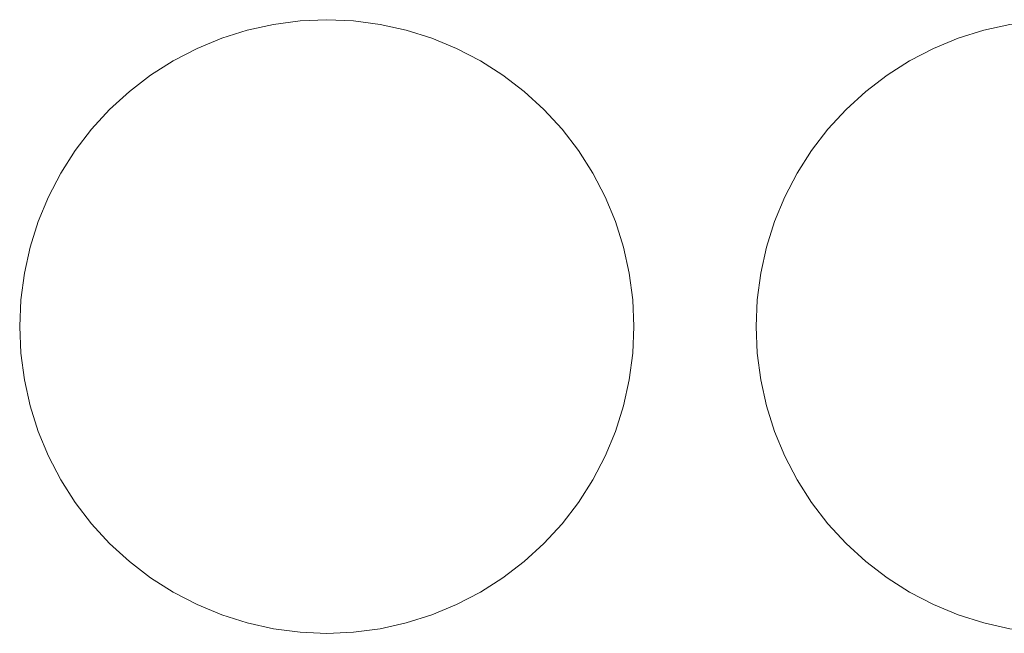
# Model space of a CAD drawing. Header units: millimetres. Extents: x -865 to 866, y -41 to 38.
# Tile 190 of 192: x 802 to 832, y 20 to 38. Entities that reach past the tile are written whole.
import ezdxf

# ---------------------------------------------------------------- set-up
doc = ezdxf.new("R2010")
doc.units = ezdxf.units.MM
doc.header["$LTSCALE"] = 5.08
doc.layers.add('Lighting-LED', color=7, linetype='Continuous', lineweight=5, true_color=0x000000)

# ---------------------------------------------------------------- blocks, each defined once
blk = doc.blocks.new('Group-2-1')
at = {"layer": 'Lighting-LED', "color": 18, "linetype": 'Continuous', "lineweight": 5}
for points, invisible_edges in [([(-24785.895, 11252.431, -183.913), (-24785.103, 11252.607, -183.913), (-24784.299, 11252.713, -183.913), (-24783.488, 11243.448, -183.913)], 12), ([(-24784.299, 11252.713, -180.738), (-24785.103, 11252.607, -180.738), (-24785.895, 11252.431, -180.738), (-24783.488, 11243.448, -180.738)], 12), ([(-24785.103, 11252.607, -180.738), (-24785.103, 11252.607, -183.913), (-24785.895, 11252.431, -183.913), (-24785.895, 11252.431, -180.738)], 5), ([(-24784.299, 11252.713, -180.738), (-24784.299, 11252.713, -183.913), (-24785.103, 11252.607, -183.913), (-24785.103, 11252.607, -180.738)], 5), ([(-24784.299, 11252.713, -183.913), (-24783.488, 11252.748, -183.913), (-24782.678, 11252.713, -183.913), (-24783.488, 11243.448, -183.913)], 12), ([(-24783.488, 11252.748, -180.738), (-24783.488, 11252.748, -183.913), (-24784.299, 11252.713, -183.913), (-24784.299, 11252.713, -180.738)], 5), ([(-24782.678, 11252.713, -180.738), (-24783.488, 11252.748, -180.738), (-24784.299, 11252.713, -180.738), (-24783.488, 11243.448, -180.738)], 12), ([(-24782.678, 11252.713, -180.738), (-24782.678, 11252.713, -183.913), (-24783.488, 11252.748, -183.913), (-24783.488, 11252.748, -180.738)], 5), ([(-24782.678, 11252.713, -183.913), (-24781.873, 11252.607, -183.913), (-24781.081, 11252.431, -183.913), (-24783.488, 11243.448, -183.913)], 12), ([(-24781.081, 11252.431, -180.738), (-24781.873, 11252.607, -180.738), (-24782.678, 11252.713, -180.738), (-24783.488, 11243.448, -180.738)], 12), ([(-24781.873, 11252.607, -180.738), (-24781.873, 11252.607, -183.913), (-24782.678, 11252.713, -183.913), (-24782.678, 11252.713, -180.738)], 5), ([(-24781.081, 11252.431, -180.738), (-24781.081, 11252.431, -183.913), (-24781.873, 11252.607, -183.913), (-24781.873, 11252.607, -180.738)], 5), ([(-24763.595, 11252.431, -183.913), (-24762.803, 11252.607, -183.913), (-24761.999, 11252.713, -183.913), (-24761.188, 11243.448, -183.913)], 12), ([(-24761.999, 11252.713, -180.738), (-24762.803, 11252.607, -180.738), (-24763.595, 11252.431, -180.738), (-24761.188, 11243.448, -180.738)], 12), ([(-24762.803, 11252.607, -180.738), (-24762.803, 11252.607, -183.913), (-24763.595, 11252.431, -183.913), (-24763.595, 11252.431, -180.738)], 5), ([(-24787.418, 11251.877, -183.913), (-24786.669, 11252.188, -183.913), (-24785.895, 11252.431, -183.913), (-24783.488, 11243.448, -183.913)], 12), ([(-24785.895, 11252.431, -180.738), (-24786.669, 11252.188, -180.738), (-24787.418, 11251.877, -180.738), (-24783.488, 11243.448, -180.738)], 12), ([(-24785.895, 11252.431, -180.738), (-24785.895, 11252.431, -183.913), (-24786.669, 11252.188, -183.913), (-24786.669, 11252.188, -180.738)], 5), ([(-24781.081, 11252.431, -183.913), (-24780.307, 11252.188, -183.913), (-24779.558, 11251.877, -183.913), (-24783.488, 11243.448, -183.913)], 12), ([(-24779.558, 11251.877, -180.738), (-24780.307, 11252.188, -180.738), (-24781.081, 11252.431, -180.738), (-24783.488, 11243.448, -180.738)], 12), ([(-24780.307, 11252.188, -180.738), (-24780.307, 11252.188, -183.913), (-24781.081, 11252.431, -183.913), (-24781.081, 11252.431, -180.738)], 5), ([(-24765.118, 11251.877, -183.913), (-24764.369, 11252.188, -183.913), (-24763.595, 11252.431, -183.913), (-24761.188, 11243.448, -183.913)], 12), ([(-24763.595, 11252.431, -180.738), (-24764.369, 11252.188, -180.738), (-24765.118, 11251.877, -180.738), (-24761.188, 11243.448, -180.738)], 12), ([(-24763.595, 11252.431, -180.738), (-24763.595, 11252.431, -183.913), (-24764.369, 11252.188, -183.913), (-24764.369, 11252.188, -180.738)], 5), ([(-24786.669, 11252.188, -180.738), (-24786.669, 11252.188, -183.913), (-24787.418, 11251.877, -183.913), (-24787.418, 11251.877, -180.738)], 5), ([(-24779.558, 11251.877, -180.738), (-24779.558, 11251.877, -183.913), (-24780.307, 11252.188, -183.913), (-24780.307, 11252.188, -180.738)], 5), ([(-24764.369, 11252.188, -180.738), (-24764.369, 11252.188, -183.913), (-24765.118, 11251.877, -183.913), (-24765.118, 11251.877, -180.738)], 5), ([(-24788.822, 11251.066, -183.913), (-24788.138, 11251.502, -183.913), (-24787.418, 11251.877, -183.913), (-24783.488, 11243.448, -183.913)], 12), ([(-24787.418, 11251.877, -180.738), (-24788.138, 11251.502, -180.738), (-24788.822, 11251.066, -180.738), (-24783.488, 11243.448, -180.738)], 12), ([(-24787.418, 11251.877, -180.738), (-24787.418, 11251.877, -183.913), (-24788.138, 11251.502, -183.913), (-24788.138, 11251.502, -180.738)], 5), ([(-24779.558, 11251.877, -183.913), (-24778.838, 11251.502, -183.913), (-24778.154, 11251.066, -183.913), (-24783.488, 11243.448, -183.913)], 12), ([(-24778.154, 11251.066, -180.738), (-24778.838, 11251.502, -180.738), (-24779.558, 11251.877, -180.738), (-24783.488, 11243.448, -180.738)], 12), ([(-24778.838, 11251.502, -180.738), (-24778.838, 11251.502, -183.913), (-24779.558, 11251.877, -183.913), (-24779.558, 11251.877, -180.738)], 5), ([(-24766.522, 11251.066, -183.913), (-24765.838, 11251.502, -183.913), (-24765.118, 11251.877, -183.913), (-24761.188, 11243.448, -183.913)], 12), ([(-24765.118, 11251.877, -180.738), (-24765.838, 11251.502, -180.738), (-24766.522, 11251.066, -180.738), (-24761.188, 11243.448, -180.738)], 12), ([(-24765.118, 11251.877, -180.738), (-24765.118, 11251.877, -183.913), (-24765.838, 11251.502, -183.913), (-24765.838, 11251.502, -180.738)], 5), ([(-24788.138, 11251.502, -180.738), (-24788.138, 11251.502, -183.913), (-24788.822, 11251.066, -183.913), (-24788.822, 11251.066, -180.738)], 5), ([(-24778.154, 11251.066, -180.738), (-24778.154, 11251.066, -183.913), (-24778.838, 11251.502, -183.913), (-24778.838, 11251.502, -180.738)], 5), ([(-24765.838, 11251.502, -180.738), (-24765.838, 11251.502, -183.913), (-24766.522, 11251.066, -183.913), (-24766.522, 11251.066, -180.738)], 5), ([(-24790.064, 11250.024, -183.913), (-24789.466, 11250.573, -183.913), (-24788.822, 11251.066, -183.913), (-24783.488, 11243.448, -183.913)], 12), ([(-24788.822, 11251.066, -180.738), (-24789.466, 11250.573, -180.738), (-24790.064, 11250.024, -180.738), (-24783.488, 11243.448, -180.738)], 12), ([(-24788.822, 11251.066, -180.738), (-24788.822, 11251.066, -183.913), (-24789.466, 11250.573, -183.913), (-24789.466, 11250.573, -180.738)], 5), ([(-24778.154, 11251.066, -183.913), (-24777.51, 11250.573, -183.913), (-24776.912, 11250.024, -183.913), (-24783.488, 11243.448, -183.913)], 12), ([(-24776.912, 11250.024, -180.738), (-24777.51, 11250.573, -180.738), (-24778.154, 11251.066, -180.738), (-24783.488, 11243.448, -180.738)], 12), ([(-24777.51, 11250.573, -180.738), (-24777.51, 11250.573, -183.913), (-24778.154, 11251.066, -183.913), (-24778.154, 11251.066, -180.738)], 5), ([(-24767.764, 11250.024, -183.913), (-24767.166, 11250.573, -183.913), (-24766.522, 11251.066, -183.913), (-24761.188, 11243.448, -183.913)], 12), ([(-24766.522, 11251.066, -180.738), (-24767.166, 11250.573, -180.738), (-24767.764, 11250.024, -180.738), (-24761.188, 11243.448, -180.738)], 12), ([(-24766.522, 11251.066, -180.738), (-24766.522, 11251.066, -183.913), (-24767.166, 11250.573, -183.913), (-24767.166, 11250.573, -180.738)], 5), ([(-24789.466, 11250.573, -180.738), (-24789.466, 11250.573, -183.913), (-24790.064, 11250.024, -183.913), (-24790.064, 11250.024, -180.738)], 5), ([(-24776.912, 11250.024, -180.738), (-24776.912, 11250.024, -183.913), (-24777.51, 11250.573, -183.913), (-24777.51, 11250.573, -180.738)], 5), ([(-24767.166, 11250.573, -180.738), (-24767.166, 11250.573, -183.913), (-24767.764, 11250.024, -183.913), (-24767.764, 11250.024, -180.738)], 5), ([(-24791.106, 11248.783, -183.913), (-24790.612, 11249.426, -183.913), (-24790.064, 11250.024, -183.913), (-24783.488, 11243.448, -183.913)], 12), ([(-24790.064, 11250.024, -180.738), (-24790.612, 11249.426, -180.738), (-24791.106, 11248.783, -180.738), (-24783.488, 11243.448, -180.738)], 12), ([(-24790.064, 11250.024, -180.738), (-24790.064, 11250.024, -183.913), (-24790.612, 11249.426, -183.913), (-24790.612, 11249.426, -180.738)], 5), ([(-24776.912, 11250.024, -183.913), (-24776.364, 11249.426, -183.913), (-24775.87, 11248.783, -183.913), (-24783.488, 11243.448, -183.913)], 12), ([(-24775.87, 11248.783, -180.738), (-24776.364, 11249.426, -180.738), (-24776.912, 11250.024, -180.738), (-24783.488, 11243.448, -180.738)], 12), ([(-24776.364, 11249.426, -180.738), (-24776.364, 11249.426, -183.913), (-24776.912, 11250.024, -183.913), (-24776.912, 11250.024, -180.738)], 5), ([(-24768.806, 11248.783, -183.913), (-24768.312, 11249.426, -183.913), (-24767.764, 11250.024, -183.913), (-24761.188, 11243.448, -183.913)], 12), ([(-24767.764, 11250.024, -180.738), (-24768.312, 11249.426, -180.738), (-24768.806, 11248.783, -180.738), (-24761.188, 11243.448, -180.738)], 12), ([(-24767.764, 11250.024, -180.738), (-24767.764, 11250.024, -183.913), (-24768.312, 11249.426, -183.913), (-24768.312, 11249.426, -180.738)], 5), ([(-24790.612, 11249.426, -180.738), (-24790.612, 11249.426, -183.913), (-24791.106, 11248.783, -183.913), (-24791.106, 11248.783, -180.738)], 5), ([(-24775.87, 11248.783, -180.738), (-24775.87, 11248.783, -183.913), (-24776.364, 11249.426, -183.913), (-24776.364, 11249.426, -180.738)], 5), ([(-24768.312, 11249.426, -180.738), (-24768.312, 11249.426, -183.913), (-24768.806, 11248.783, -183.913), (-24768.806, 11248.783, -180.738)], 5), ([(-24791.917, 11247.379, -183.913), (-24791.542, 11248.098, -183.913), (-24791.106, 11248.783, -183.913), (-24783.488, 11243.448, -183.913)], 12), ([(-24791.106, 11248.783, -180.738), (-24791.542, 11248.098, -180.738), (-24791.917, 11247.379, -180.738), (-24783.488, 11243.448, -180.738)], 12), ([(-24791.106, 11248.783, -180.738), (-24791.106, 11248.783, -183.913), (-24791.542, 11248.098, -183.913), (-24791.542, 11248.098, -180.738)], 5), ([(-24775.87, 11248.783, -183.913), (-24775.434, 11248.098, -183.913), (-24775.059, 11247.379, -183.913), (-24783.488, 11243.448, -183.913)], 12), ([(-24775.059, 11247.379, -180.738), (-24775.434, 11248.098, -180.738), (-24775.87, 11248.783, -180.738), (-24783.488, 11243.448, -180.738)], 12), ([(-24775.434, 11248.098, -180.738), (-24775.434, 11248.098, -183.913), (-24775.87, 11248.783, -183.913), (-24775.87, 11248.783, -180.738)], 5), ([(-24769.617, 11247.379, -183.913), (-24769.242, 11248.098, -183.913), (-24768.806, 11248.783, -183.913), (-24761.188, 11243.448, -183.913)], 12), ([(-24768.806, 11248.783, -180.738), (-24769.242, 11248.098, -180.738), (-24769.617, 11247.379, -180.738), (-24761.188, 11243.448, -180.738)], 12), ([(-24768.806, 11248.783, -180.738), (-24768.806, 11248.783, -183.913), (-24769.242, 11248.098, -183.913), (-24769.242, 11248.098, -180.738)], 5), ([(-24791.542, 11248.098, -180.738), (-24791.542, 11248.098, -183.913), (-24791.917, 11247.379, -183.913), (-24791.917, 11247.379, -180.738)], 5), ([(-24775.059, 11247.379, -180.738), (-24775.059, 11247.379, -183.913), (-24775.434, 11248.098, -183.913), (-24775.434, 11248.098, -180.738)], 5), ([(-24769.242, 11248.098, -180.738), (-24769.242, 11248.098, -183.913), (-24769.617, 11247.379, -183.913), (-24769.617, 11247.379, -180.738)], 5), ([(-24792.471, 11245.855, -183.913), (-24792.227, 11246.629, -183.913), (-24791.917, 11247.379, -183.913), (-24783.488, 11243.448, -183.913)], 12), ([(-24791.917, 11247.379, -180.738), (-24792.227, 11246.629, -180.738), (-24792.471, 11245.855, -180.738), (-24783.488, 11243.448, -180.738)], 12), ([(-24791.917, 11247.379, -180.738), (-24791.917, 11247.379, -183.913), (-24792.227, 11246.629, -183.913), (-24792.227, 11246.629, -180.738)], 5), ([(-24775.059, 11247.379, -183.913), (-24774.749, 11246.629, -183.913), (-24774.505, 11245.855, -183.913), (-24783.488, 11243.448, -183.913)], 12), ([(-24774.505, 11245.855, -180.738), (-24774.749, 11246.629, -180.738), (-24775.059, 11247.379, -180.738), (-24783.488, 11243.448, -180.738)], 12), ([(-24774.749, 11246.629, -180.738), (-24774.749, 11246.629, -183.913), (-24775.059, 11247.379, -183.913), (-24775.059, 11247.379, -180.738)], 5), ([(-24770.171, 11245.855, -183.913), (-24769.927, 11246.629, -183.913), (-24769.617, 11247.379, -183.913), (-24761.188, 11243.448, -183.913)], 12), ([(-24769.617, 11247.379, -180.738), (-24769.927, 11246.629, -180.738), (-24770.171, 11245.855, -180.738), (-24761.188, 11243.448, -180.738)], 12), ([(-24769.617, 11247.379, -180.738), (-24769.617, 11247.379, -183.913), (-24769.927, 11246.629, -183.913), (-24769.927, 11246.629, -180.738)], 5), ([(-24792.227, 11246.629, -180.738), (-24792.227, 11246.629, -183.913), (-24792.471, 11245.855, -183.913), (-24792.471, 11245.855, -180.738)], 5), ([(-24774.505, 11245.855, -180.738), (-24774.505, 11245.855, -183.913), (-24774.749, 11246.629, -183.913), (-24774.749, 11246.629, -180.738)], 5), ([(-24769.927, 11246.629, -180.738), (-24769.927, 11246.629, -183.913), (-24770.171, 11245.855, -183.913), (-24770.171, 11245.855, -180.738)], 5), ([(-24792.753, 11244.259, -183.913), (-24792.647, 11245.063, -183.913), (-24792.471, 11245.855, -183.913), (-24783.488, 11243.448, -183.913)], 12), ([(-24792.471, 11245.855, -180.738), (-24792.647, 11245.063, -180.738), (-24792.753, 11244.259, -180.738), (-24783.488, 11243.448, -180.738)], 12), ([(-24792.471, 11245.855, -180.738), (-24792.471, 11245.855, -183.913), (-24792.647, 11245.063, -183.913), (-24792.647, 11245.063, -180.738)], 5), ([(-24774.505, 11245.855, -183.913), (-24774.329, 11245.063, -183.913), (-24774.223, 11244.259, -183.913), (-24783.488, 11243.448, -183.913)], 12), ([(-24783.488, 11243.448, -180.738), (-24774.223, 11244.259, -180.738), (-24774.329, 11245.063, -180.738), (-24774.505, 11245.855, -180.738)], 9), ([(-24774.329, 11245.063, -180.738), (-24774.329, 11245.063, -183.913), (-24774.505, 11245.855, -183.913), (-24774.505, 11245.855, -180.738)], 5), ([(-24770.453, 11244.259, -183.913), (-24770.347, 11245.063, -183.913), (-24770.171, 11245.855, -183.913), (-24761.188, 11243.448, -183.913)], 12), ([(-24770.171, 11245.855, -180.738), (-24770.347, 11245.063, -180.738), (-24770.453, 11244.259, -180.738), (-24761.188, 11243.448, -180.738)], 12), ([(-24770.171, 11245.855, -180.738), (-24770.171, 11245.855, -183.913), (-24770.347, 11245.063, -183.913), (-24770.347, 11245.063, -180.738)], 5), ([(-24792.647, 11245.063, -180.738), (-24792.647, 11245.063, -183.913), (-24792.753, 11244.259, -183.913), (-24792.753, 11244.259, -180.738)], 5), ([(-24774.223, 11244.259, -180.738), (-24774.223, 11244.259, -183.913), (-24774.329, 11245.063, -183.913), (-24774.329, 11245.063, -180.738)], 5), ([(-24770.347, 11245.063, -180.738), (-24770.347, 11245.063, -183.913), (-24770.453, 11244.259, -183.913), (-24770.453, 11244.259, -180.738)], 5), ([(-24792.753, 11242.638, -183.913), (-24792.788, 11243.448, -183.913), (-24792.753, 11244.259, -183.913), (-24783.488, 11243.448, -183.913)], 12), ([(-24792.753, 11244.259, -180.738), (-24792.753, 11244.259, -183.913), (-24792.788, 11243.448, -183.913), (-24792.788, 11243.448, -180.738)], 5), ([(-24792.753, 11244.259, -180.738), (-24792.788, 11243.448, -180.738), (-24792.753, 11242.638, -180.738), (-24783.488, 11243.448, -180.738)], 12), ([(-24774.223, 11244.259, -183.913), (-24774.188, 11243.448, -183.913), (-24774.223, 11242.638, -183.913), (-24783.488, 11243.448, -183.913)], 12), ([(-24774.223, 11242.638, -180.738), (-24774.188, 11243.448, -180.738), (-24774.223, 11244.259, -180.738), (-24783.488, 11243.448, -180.738)], 12), ([(-24774.188, 11243.448, -180.738), (-24774.188, 11243.448, -183.913), (-24774.223, 11244.259, -183.913), (-24774.223, 11244.259, -180.738)], 5), ([(-24770.453, 11242.638, -183.913), (-24770.488, 11243.448, -183.913), (-24770.453, 11244.259, -183.913), (-24761.188, 11243.448, -183.913)], 12), ([(-24770.453, 11244.259, -180.738), (-24770.453, 11244.259, -183.913), (-24770.488, 11243.448, -183.913), (-24770.488, 11243.448, -180.738)], 5), ([(-24770.453, 11244.259, -180.738), (-24770.488, 11243.448, -180.738), (-24770.453, 11242.638, -180.738), (-24761.188, 11243.448, -180.738)], 12), ([(-24792.788, 11243.448, -180.738), (-24792.788, 11243.448, -183.913), (-24792.753, 11242.638, -183.913), (-24792.753, 11242.638, -180.738)], 5), ([(-24792.471, 11241.041, -183.913), (-24792.647, 11241.833, -183.913), (-24792.753, 11242.638, -183.913), (-24783.488, 11243.448, -183.913)], 12), ([(-24792.753, 11242.638, -180.738), (-24792.647, 11241.833, -180.738), (-24792.471, 11241.041, -180.738), (-24783.488, 11243.448, -180.738)], 12), ([(-24791.917, 11239.518, -183.913), (-24792.227, 11240.268, -183.913), (-24792.471, 11241.041, -183.913), (-24783.488, 11243.448, -183.913)], 12), ([(-24792.471, 11241.041, -180.738), (-24792.227, 11240.268, -180.738), (-24791.917, 11239.518, -180.738), (-24783.488, 11243.448, -180.738)], 12), ([(-24791.106, 11238.114, -183.913), (-24791.542, 11238.798, -183.913), (-24791.917, 11239.518, -183.913), (-24783.488, 11243.448, -183.913)], 12), ([(-24791.917, 11239.518, -180.738), (-24791.542, 11238.798, -180.738), (-24791.106, 11238.114, -180.738), (-24783.488, 11243.448, -180.738)], 12), ([(-24790.064, 11236.872, -183.913), (-24790.612, 11237.47, -183.913), (-24791.106, 11238.114, -183.913), (-24783.488, 11243.448, -183.913)], 12), ([(-24791.106, 11238.114, -180.738), (-24790.612, 11237.47, -180.738), (-24790.064, 11236.872, -180.738), (-24783.488, 11243.448, -180.738)], 12), ([(-24788.822, 11235.83, -183.913), (-24789.466, 11236.324, -183.913), (-24790.064, 11236.872, -183.913), (-24783.488, 11243.448, -183.913)], 12), ([(-24790.064, 11236.872, -180.738), (-24789.466, 11236.324, -180.738), (-24788.822, 11235.83, -180.738), (-24783.488, 11243.448, -180.738)], 12), ([(-24787.418, 11235.02, -183.913), (-24788.138, 11235.394, -183.913), (-24788.822, 11235.83, -183.913), (-24783.488, 11243.448, -183.913)], 12), ([(-24788.822, 11235.83, -180.738), (-24788.138, 11235.394, -180.738), (-24787.418, 11235.02, -180.738), (-24783.488, 11243.448, -180.738)], 12), ([(-24785.895, 11234.465, -183.913), (-24786.669, 11234.709, -183.913), (-24787.418, 11235.02, -183.913), (-24783.488, 11243.448, -183.913)], 12), ([(-24787.418, 11235.02, -180.738), (-24786.669, 11234.709, -180.738), (-24785.895, 11234.465, -180.738), (-24783.488, 11243.448, -180.738)], 12), ([(-24784.299, 11234.184, -183.913), (-24785.103, 11234.29, -183.913), (-24785.895, 11234.465, -183.913), (-24783.488, 11243.448, -183.913)], 12), ([(-24785.895, 11234.465, -180.738), (-24785.103, 11234.29, -180.738), (-24784.299, 11234.184, -180.738), (-24783.488, 11243.448, -180.738)], 12), ([(-24782.678, 11234.184, -183.913), (-24783.488, 11234.148, -183.913), (-24784.299, 11234.184, -183.913), (-24783.488, 11243.448, -183.913)], 12), ([(-24784.299, 11234.184, -180.738), (-24783.488, 11234.148, -180.738), (-24782.678, 11234.184, -180.738), (-24783.488, 11243.448, -180.738)], 12), ([(-24783.488, 11243.448, -183.913), (-24774.223, 11242.638, -183.913), (-24774.329, 11241.833, -183.913), (-24774.505, 11241.041, -183.913)], 9), ([(-24774.505, 11241.041, -183.913), (-24774.749, 11240.268, -183.913), (-24775.059, 11239.518, -183.913), (-24783.488, 11243.448, -183.913)], 12), ([(-24775.059, 11239.518, -183.913), (-24775.434, 11238.798, -183.913), (-24775.87, 11238.114, -183.913), (-24783.488, 11243.448, -183.913)], 12), ([(-24775.87, 11238.114, -183.913), (-24776.364, 11237.47, -183.913), (-24776.912, 11236.872, -183.913), (-24783.488, 11243.448, -183.913)], 12), ([(-24776.912, 11236.872, -183.913), (-24777.51, 11236.324, -183.913), (-24778.154, 11235.83, -183.913), (-24783.488, 11243.448, -183.913)], 12), ([(-24778.154, 11235.83, -183.913), (-24778.838, 11235.394, -183.913), (-24779.558, 11235.02, -183.913), (-24783.488, 11243.448, -183.913)], 12), ([(-24779.558, 11235.02, -183.913), (-24780.307, 11234.709, -183.913), (-24781.081, 11234.465, -183.913), (-24783.488, 11243.448, -183.913)], 12), ([(-24781.081, 11234.465, -183.913), (-24781.873, 11234.29, -183.913), (-24782.678, 11234.184, -183.913), (-24783.488, 11243.448, -183.913)], 12), ([(-24782.678, 11234.184, -180.738), (-24781.873, 11234.29, -180.738), (-24781.081, 11234.465, -180.738), (-24783.488, 11243.448, -180.738)], 12), ([(-24781.081, 11234.465, -180.738), (-24780.307, 11234.709, -180.738), (-24779.558, 11235.02, -180.738), (-24783.488, 11243.448, -180.738)], 12), ([(-24779.558, 11235.02, -180.738), (-24778.838, 11235.394, -180.738), (-24778.154, 11235.83, -180.738), (-24783.488, 11243.448, -180.738)], 12), ([(-24778.154, 11235.83, -180.738), (-24777.51, 11236.324, -180.738), (-24776.912, 11236.872, -180.738), (-24783.488, 11243.448, -180.738)], 12), ([(-24776.912, 11236.872, -180.738), (-24776.364, 11237.47, -180.738), (-24775.87, 11238.114, -180.738), (-24783.488, 11243.448, -180.738)], 12), ([(-24775.87, 11238.114, -180.738), (-24775.434, 11238.798, -180.738), (-24775.059, 11239.518, -180.738), (-24783.488, 11243.448, -180.738)], 12), ([(-24775.059, 11239.518, -180.738), (-24774.749, 11240.268, -180.738), (-24774.505, 11241.041, -180.738), (-24783.488, 11243.448, -180.738)], 12), ([(-24774.505, 11241.041, -180.738), (-24774.329, 11241.833, -180.738), (-24774.223, 11242.638, -180.738), (-24783.488, 11243.448, -180.738)], 12), ([(-24774.223, 11242.638, -180.738), (-24774.223, 11242.638, -183.913), (-24774.188, 11243.448, -183.913), (-24774.188, 11243.448, -180.738)], 5), ([(-24770.488, 11243.448, -180.738), (-24770.488, 11243.448, -183.913), (-24770.453, 11242.638, -183.913), (-24770.453, 11242.638, -180.738)], 5), ([(-24770.171, 11241.041, -183.913), (-24770.347, 11241.833, -183.913), (-24770.453, 11242.638, -183.913), (-24761.188, 11243.448, -183.913)], 12), ([(-24770.453, 11242.638, -180.738), (-24770.347, 11241.833, -180.738), (-24770.171, 11241.041, -180.738), (-24761.188, 11243.448, -180.738)], 12), ([(-24769.617, 11239.518, -183.913), (-24769.927, 11240.268, -183.913), (-24770.171, 11241.041, -183.913), (-24761.188, 11243.448, -183.913)], 12), ([(-24770.171, 11241.041, -180.738), (-24769.927, 11240.268, -180.738), (-24769.617, 11239.518, -180.738), (-24761.188, 11243.448, -180.738)], 12), ([(-24768.806, 11238.114, -183.913), (-24769.242, 11238.798, -183.913), (-24769.617, 11239.518, -183.913), (-24761.188, 11243.448, -183.913)], 12), ([(-24769.617, 11239.518, -180.738), (-24769.242, 11238.798, -180.738), (-24768.806, 11238.114, -180.738), (-24761.188, 11243.448, -180.738)], 12), ([(-24767.764, 11236.872, -183.913), (-24768.312, 11237.47, -183.913), (-24768.806, 11238.114, -183.913), (-24761.188, 11243.448, -183.913)], 12), ([(-24768.806, 11238.114, -180.738), (-24768.312, 11237.47, -180.738), (-24767.764, 11236.872, -180.738), (-24761.188, 11243.448, -180.738)], 12), ([(-24766.522, 11235.83, -183.913), (-24767.166, 11236.324, -183.913), (-24767.764, 11236.872, -183.913), (-24761.188, 11243.448, -183.913)], 12), ([(-24767.764, 11236.872, -180.738), (-24767.166, 11236.324, -180.738), (-24766.522, 11235.83, -180.738), (-24761.188, 11243.448, -180.738)], 12), ([(-24765.118, 11235.02, -183.913), (-24765.838, 11235.394, -183.913), (-24766.522, 11235.83, -183.913), (-24761.188, 11243.448, -183.913)], 12), ([(-24766.522, 11235.83, -180.738), (-24765.838, 11235.394, -180.738), (-24765.118, 11235.02, -180.738), (-24761.188, 11243.448, -180.738)], 12), ([(-24763.595, 11234.465, -183.913), (-24764.369, 11234.709, -183.913), (-24765.118, 11235.02, -183.913), (-24761.188, 11243.448, -183.913)], 12), ([(-24765.118, 11235.02, -180.738), (-24764.369, 11234.709, -180.738), (-24763.595, 11234.465, -180.738), (-24761.188, 11243.448, -180.738)], 12), ([(-24761.999, 11234.184, -183.913), (-24762.803, 11234.29, -183.913), (-24763.595, 11234.465, -183.913), (-24761.188, 11243.448, -183.913)], 12), ([(-24763.595, 11234.465, -180.738), (-24762.803, 11234.29, -180.738), (-24761.999, 11234.184, -180.738), (-24761.188, 11243.448, -180.738)], 12), ([(-24792.753, 11242.638, -180.738), (-24792.753, 11242.638, -183.913), (-24792.647, 11241.833, -183.913), (-24792.647, 11241.833, -180.738)], 5), ([(-24774.329, 11241.833, -180.738), (-24774.329, 11241.833, -183.913), (-24774.223, 11242.638, -183.913), (-24774.223, 11242.638, -180.738)], 5), ([(-24770.453, 11242.638, -180.738), (-24770.453, 11242.638, -183.913), (-24770.347, 11241.833, -183.913), (-24770.347, 11241.833, -180.738)], 5), ([(-24792.647, 11241.833, -180.738), (-24792.647, 11241.833, -183.913), (-24792.471, 11241.041, -183.913), (-24792.471, 11241.041, -180.738)], 5), ([(-24774.505, 11241.041, -180.738), (-24774.505, 11241.041, -183.913), (-24774.329, 11241.833, -183.913), (-24774.329, 11241.833, -180.738)], 5), ([(-24770.347, 11241.833, -180.738), (-24770.347, 11241.833, -183.913), (-24770.171, 11241.041, -183.913), (-24770.171, 11241.041, -180.738)], 5), ([(-24792.471, 11241.041, -180.738), (-24792.471, 11241.041, -183.913), (-24792.227, 11240.268, -183.913), (-24792.227, 11240.268, -180.738)], 5), ([(-24774.749, 11240.268, -180.738), (-24774.749, 11240.268, -183.913), (-24774.505, 11241.041, -183.913), (-24774.505, 11241.041, -180.738)], 5), ([(-24770.171, 11241.041, -180.738), (-24770.171, 11241.041, -183.913), (-24769.927, 11240.268, -183.913), (-24769.927, 11240.268, -180.738)], 5), ([(-24792.227, 11240.268, -180.738), (-24792.227, 11240.268, -183.913), (-24791.917, 11239.518, -183.913), (-24791.917, 11239.518, -180.738)], 5), ([(-24775.059, 11239.518, -180.738), (-24775.059, 11239.518, -183.913), (-24774.749, 11240.268, -183.913), (-24774.749, 11240.268, -180.738)], 5), ([(-24769.927, 11240.268, -180.738), (-24769.927, 11240.268, -183.913), (-24769.617, 11239.518, -183.913), (-24769.617, 11239.518, -180.738)], 5), ([(-24791.917, 11239.518, -180.738), (-24791.917, 11239.518, -183.913), (-24791.542, 11238.798, -183.913), (-24791.542, 11238.798, -180.738)], 5), ([(-24775.434, 11238.798, -180.738), (-24775.434, 11238.798, -183.913), (-24775.059, 11239.518, -183.913), (-24775.059, 11239.518, -180.738)], 5), ([(-24769.617, 11239.518, -180.738), (-24769.617, 11239.518, -183.913), (-24769.242, 11238.798, -183.913), (-24769.242, 11238.798, -180.738)], 5), ([(-24791.542, 11238.798, -180.738), (-24791.542, 11238.798, -183.913), (-24791.106, 11238.114, -183.913), (-24791.106, 11238.114, -180.738)], 5), ([(-24775.87, 11238.114, -180.738), (-24775.87, 11238.114, -183.913), (-24775.434, 11238.798, -183.913), (-24775.434, 11238.798, -180.738)], 5), ([(-24769.242, 11238.798, -180.738), (-24769.242, 11238.798, -183.913), (-24768.806, 11238.114, -183.913), (-24768.806, 11238.114, -180.738)], 5), ([(-24791.106, 11238.114, -180.738), (-24791.106, 11238.114, -183.913), (-24790.612, 11237.47, -183.913), (-24790.612, 11237.47, -180.738)], 5), ([(-24776.364, 11237.47, -180.738), (-24776.364, 11237.47, -183.913), (-24775.87, 11238.114, -183.913), (-24775.87, 11238.114, -180.738)], 5), ([(-24768.806, 11238.114, -180.738), (-24768.806, 11238.114, -183.913), (-24768.312, 11237.47, -183.913), (-24768.312, 11237.47, -180.738)], 5), ([(-24790.612, 11237.47, -180.738), (-24790.612, 11237.47, -183.913), (-24790.064, 11236.872, -183.913), (-24790.064, 11236.872, -180.738)], 5), ([(-24776.912, 11236.872, -180.738), (-24776.912, 11236.872, -183.913), (-24776.364, 11237.47, -183.913), (-24776.364, 11237.47, -180.738)], 5), ([(-24768.312, 11237.47, -180.738), (-24768.312, 11237.47, -183.913), (-24767.764, 11236.872, -183.913), (-24767.764, 11236.872, -180.738)], 5), ([(-24790.064, 11236.872, -180.738), (-24790.064, 11236.872, -183.913), (-24789.466, 11236.324, -183.913), (-24789.466, 11236.324, -180.738)], 5), ([(-24777.51, 11236.324, -180.738), (-24777.51, 11236.324, -183.913), (-24776.912, 11236.872, -183.913), (-24776.912, 11236.872, -180.738)], 5), ([(-24767.764, 11236.872, -180.738), (-24767.764, 11236.872, -183.913), (-24767.166, 11236.324, -183.913), (-24767.166, 11236.324, -180.738)], 5), ([(-24789.466, 11236.324, -180.738), (-24789.466, 11236.324, -183.913), (-24788.822, 11235.83, -183.913), (-24788.822, 11235.83, -180.738)], 5), ([(-24778.154, 11235.83, -180.738), (-24778.154, 11235.83, -183.913), (-24777.51, 11236.324, -183.913), (-24777.51, 11236.324, -180.738)], 5), ([(-24767.166, 11236.324, -180.738), (-24767.166, 11236.324, -183.913), (-24766.522, 11235.83, -183.913), (-24766.522, 11235.83, -180.738)], 5), ([(-24788.822, 11235.83, -180.738), (-24788.822, 11235.83, -183.913), (-24788.138, 11235.394, -183.913), (-24788.138, 11235.394, -180.738)], 5), ([(-24778.838, 11235.394, -180.738), (-24778.838, 11235.394, -183.913), (-24778.154, 11235.83, -183.913), (-24778.154, 11235.83, -180.738)], 5), ([(-24766.522, 11235.83, -180.738), (-24766.522, 11235.83, -183.913), (-24765.838, 11235.394, -183.913), (-24765.838, 11235.394, -180.738)], 5), ([(-24788.138, 11235.394, -180.738), (-24788.138, 11235.394, -183.913), (-24787.418, 11235.02, -183.913), (-24787.418, 11235.02, -180.738)], 5), ([(-24779.558, 11235.02, -180.738), (-24779.558, 11235.02, -183.913), (-24778.838, 11235.394, -183.913), (-24778.838, 11235.394, -180.738)], 5), ([(-24765.838, 11235.394, -180.738), (-24765.838, 11235.394, -183.913), (-24765.118, 11235.02, -183.913), (-24765.118, 11235.02, -180.738)], 5), ([(-24787.418, 11235.02, -180.738), (-24787.418, 11235.02, -183.913), (-24786.669, 11234.709, -183.913), (-24786.669, 11234.709, -180.738)], 5), ([(-24780.307, 11234.709, -180.738), (-24780.307, 11234.709, -183.913), (-24779.558, 11235.02, -183.913), (-24779.558, 11235.02, -180.738)], 5), ([(-24765.118, 11235.02, -180.738), (-24765.118, 11235.02, -183.913), (-24764.369, 11234.709, -183.913), (-24764.369, 11234.709, -180.738)], 5), ([(-24786.669, 11234.709, -180.738), (-24786.669, 11234.709, -183.913), (-24785.895, 11234.465, -183.913), (-24785.895, 11234.465, -180.738)], 5), ([(-24781.081, 11234.465, -180.738), (-24781.081, 11234.465, -183.913), (-24780.307, 11234.709, -183.913), (-24780.307, 11234.709, -180.738)], 5), ([(-24764.369, 11234.709, -180.738), (-24764.369, 11234.709, -183.913), (-24763.595, 11234.465, -183.913), (-24763.595, 11234.465, -180.738)], 5), ([(-24785.895, 11234.465, -180.738), (-24785.895, 11234.465, -183.913), (-24785.103, 11234.29, -183.913), (-24785.103, 11234.29, -180.738)], 5), ([(-24781.873, 11234.29, -180.738), (-24781.873, 11234.29, -183.913), (-24781.081, 11234.465, -183.913), (-24781.081, 11234.465, -180.738)], 5), ([(-24763.595, 11234.465, -180.738), (-24763.595, 11234.465, -183.913), (-24762.803, 11234.29, -183.913), (-24762.803, 11234.29, -180.738)], 5), ([(-24785.103, 11234.29, -180.738), (-24785.103, 11234.29, -183.913), (-24784.299, 11234.184, -183.913), (-24784.299, 11234.184, -180.738)], 5), ([(-24784.299, 11234.184, -180.738), (-24784.299, 11234.184, -183.913), (-24783.488, 11234.148, -183.913), (-24783.488, 11234.148, -180.738)], 5), ([(-24783.488, 11234.148, -180.738), (-24783.488, 11234.148, -183.913), (-24782.678, 11234.184, -183.913), (-24782.678, 11234.184, -180.738)], 5), ([(-24782.678, 11234.184, -180.738), (-24782.678, 11234.184, -183.913), (-24781.873, 11234.29, -183.913), (-24781.873, 11234.29, -180.738)], 5)]:
    blk.add_3dface(points, dxfattribs=dict(at, invisible_edges=invisible_edges))
at = {"layer": 'Lighting-LED', "color": 0, "flags": 1}
for tag in ['Yoke', 'Weight', 'Weight', 'Wattage', '3D_Symbol_Name', 'Candlepower', 'Body', 'Model_Name', 'Beam_Angle', 'Field_Angle', 'Remarks', 'Beam_Angle_2', 'Field_Angle_2', 'Num_Channels', 'Frame_Size', 'Device_Type', 'FixtureID', 'Frame_Size', 'Base', 'Lens', 'Inst_Type', 'Lamp']:
    blk.add_attdef(tag, (-10856.953, 14479.05), '', height=0.18, dxfattribs=at)

msp = doc.modelspace()

# ---------------------------------------------------------------- block references
at = {"layer": 'Lighting-LED', "color": 7}
msp.add_blockref('Group-2-1', (25595.113, -11214.53), dxfattribs=at)

doc.saveas('drawing.dxf')
